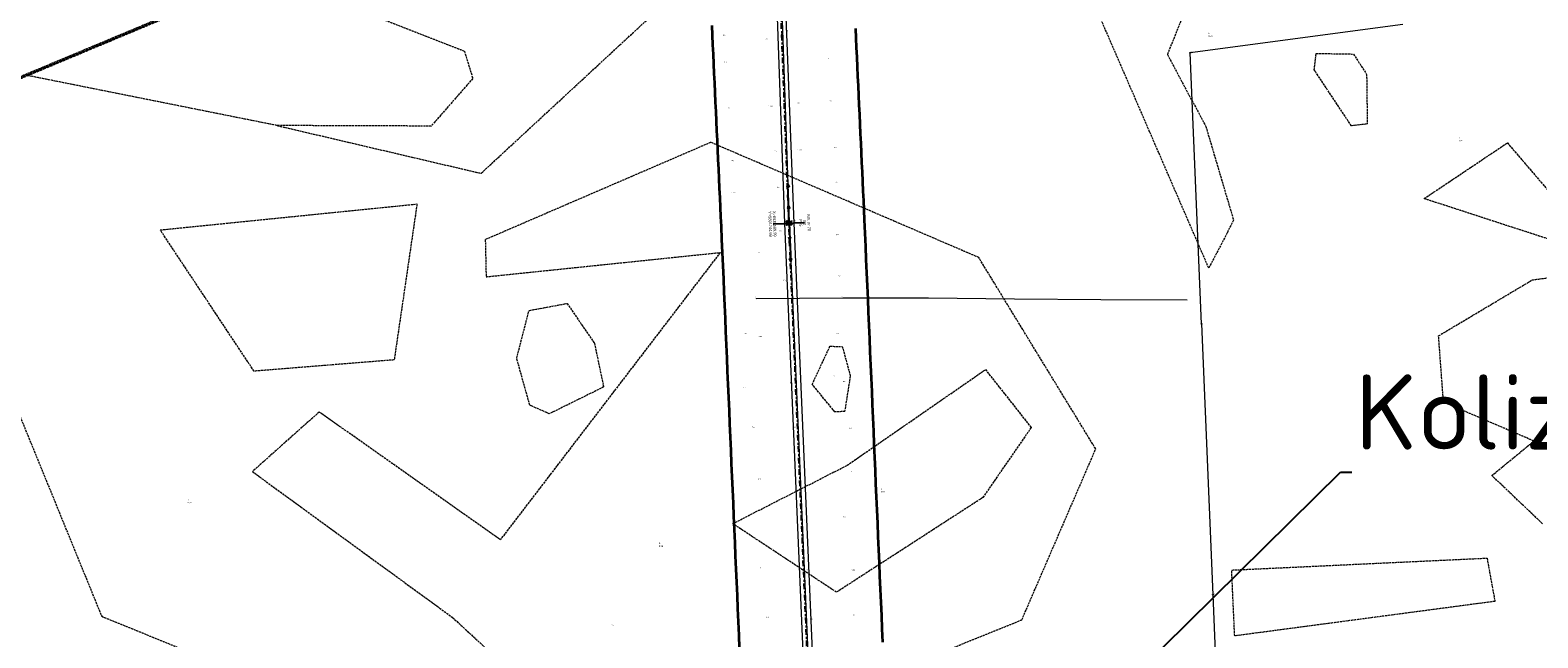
# Model space of a CAD drawing. Header units: metres. Extents: x 6524698 to 6533081, y 5883213 to 5896811.
# Tile 89 of 167: x 6528059 to 6529114, y 5891455 to 5891880. Entities that reach past the tile are written whole.
import ezdxf
from ezdxf import colors
from ezdxf.entities.mleader import LeaderData, LeaderLine
from ezdxf.enums import TextEntityAlignment as Align
from ezdxf.math import Vec2, Vec3

# ---------------------------------------------------------------- set-up
doc = ezdxf.new("R2010")
doc.units = ezdxf.units.M
doc.header["$MEASUREMENT"] = 0
for name, pattern in [('DASHDOT', [4, 2, -0.9, 0.2, -0.9]), ('mapa zasadnicza$0$1.5_0.5', [2, 1.5, -0.5]), ('mapa zasadnicza$0$1.5_1.0', [2.5, 1.5, -1]), ('mapa zasadnicza$0$219-500', [0]), ('mapa zasadnicza$0$egkk-500', [2, 1.5, -0.5]), ('mapa zasadnicza$0$egug-500', [1, 0.5, -0.5]), ('mapa zasadnicza$0$suep_wn_500', [0]), ('mapa zasadnicza$0$supp_500', [1, 0.5, -0.5])]:
    doc.linetypes.add(name, pattern=pattern)
doc.layers.get('0').update_dxf_attribs({"lineweight": 0})
doc.layers.add('@pomocnicza', color=3, linetype='Continuous', plot=False)
for name, color, linetype, lineweight in [('@Proj. słupy - blok', 1, 'Continuous', 15), ('@Proj. słupy - XY', 1, 'Continuous', 0), ('_trasa_os', 1, 'DASHDOT', 30), ('Sections span lengths and Marker Balls Plan', 7, 'Continuous', 0)]:
    doc.layers.add(name, color=color, linetype=linetype, lineweight=lineweight)
for name, color, linetype in [('@Proj. słupy - seria', 1, 'Continuous'), ('@Proj. słupy - wys.', 1, 'Continuous'), ('mapa zasadnicza$0$000 Inne (niezydentyfikowane)', 7, 'Continuous'), ('mapa zasadnicza$0$202-punkt graniczny', 7, 'Continuous'), ('mapa zasadnicza$0$202-punkt graniczny-Atr103', 7, 'Continuous'), ('mapa zasadnicza$0$209-oznaczenie konturu klasyfikacyjnego', 7, 'Continuous'), ('mapa zasadnicza$0$210-oznaczenie konturu użytku gruntowego', 7, 'Continuous'), ('mapa zasadnicza$0$211-numer działki ewidencyjnej', 7, 'Continuous'), ('mapa zasadnicza$0$216-obręb ewidencyjny', 7, 'Continuous'), ('mapa zasadnicza$0$217-kontur klasyfikacyjny', 7, 'Continuous'), ('mapa zasadnicza$0$218-kontur użytku gruntowego', 7, 'Continuous'), ('mapa zasadnicza$0$219-działka ewidencyjna', 7, 'Continuous'), ('mapa zasadnicza$0$pikieta naturalna', 7, 'Continuous'), ('mapa zasadnicza$0$pikieta naturalna-Atr2', 7, 'Continuous'), ('mapa zasadnicza$0$przewód elektroenergetyczny podziemny - ob. projektowany', 7, 'Continuous'), ('mapa zasadnicza$0$przewód elektroenergetyczny wysokiego napięcia', 7, 'Continuous'), ('mapa zasadnicza$0$przewód wodociągowy', 7, 'Continuous'), ('mapa zasadnicza$0$przewód wodociągowy-Atr1', 7, 'Continuous'), ('mapa zasadnicza$0$studnia kanalizacyjna', 7, 'Continuous'), ('mapa zasadnicza$0$studnia kanalizacyjna-Atr17', 7, 'Continuous'), ('mapa zasadnicza$0$słup przewodów napowietrznych', 7, 'Continuous'), ('mapa zasadnicza$0$zasuwa lub zawór', 7, 'Continuous'), ('mapa zasadnicza$0$zasuwa lub zawór-Atr17', 7, 'Continuous')]:
    doc.layers.add(name, color=color, linetype=linetype)
doc.styles.add('mapa zasadnicza$0$STANDARD', font='Working1250', dxfattribs={"width": 0.75})
doc.styles.add('Opis', font='ARIALN.TTF')
doc.styles.get("Standard").update_dxf_attribs({"font": 'arial.ttf'})

# ---------------------------------------------------------------- blocks, each defined once
blk = doc.blocks.new('mapa zasadnicza$0$202')
at = {"color": 0, "linetype": 'Continuous', "lineweight": 0}
blk.add_circle((0, 0), 0.25, dxfattribs=at)
blk = doc.blocks.new('mapa zasadnicza$0$US25')
at = {"linetype": 'Continuous', "lineweight": 0}
h = blk.add_hatch(color=0, dxfattribs=at)
edge = h.paths.add_edge_path()
edge.add_arc((0, 0), 0.2, 0, 360)
blk = doc.blocks.new('mapa zasadnicza$0$US15')
at = {"color": 0, "linetype": 'Continuous', "lineweight": 13}
blk.add_circle((0, 0), 0.25, dxfattribs=at)
blk = doc.blocks.new('mapa zasadnicza$0$PW01')
at = {"linetype": 'Continuous', "lineweight": 13}
h = blk.add_hatch(color=0, dxfattribs=at)
edge = h.paths.add_edge_path()
edge.add_arc((0, 0), 0.045, 0, 360)
blk = doc.blocks.new('mapa zasadnicza$0$SM05')
at = {"color": 0, "linetype": 'Continuous', "lineweight": 13}
blk.add_circle((0, 0), 0.25, dxfattribs=at)
blk = doc.blocks.new('mapa zasadnicza$0$SUEP3')
at = {"color": 0, "linetype": 'Continuous'}
for p, q in [((0, 0), (12.003, 0)), ((12.003, 0), (10.003, 0.75)), ((10.003, 0.75), (11.003, 0)), ((12.003, 0), (10.003, -0.75)), ((11.003, 0), (10.003, -0.75)), ((12.003, 0), (27.003, 0)), ((27.003, 0), (25.003, 0.75)), ((25.003, 0.75), (26.003, 0)), ((27.003, 0), (25.003, -0.75)), ((26.003, 0), (25.003, -0.75))]:
    blk.add_line(p, q, dxfattribs=at)
blk = doc.blocks.new('*U2350')
at = {"layer": '@Proj. słupy - blok', "color": 0}
for points in [[(-0.6, -0.6), (-2.8, -0.1), (-0.6, 0.6)], [(0, 0), (-2.8, -0.1)]]:
    blk.add_lwpolyline(points, dxfattribs=at)
blk.add_lwpolyline([(0.6, -0.6), (0.6, 0.6), (-0.6, 0.6), (-0.6, -0.6)], close=True, dxfattribs=at)
for centre, radius in [((-1.8, 1.1), 0.15), ((-2.8, -0.1), 0.05), ((-1.7, -1.3), 0.15)]:
    blk.add_circle(centre, radius, dxfattribs=at)
at = {"layer": '@Proj. słupy - seria', "color": 0, "insert": (11, 0.4), "char_height": 2, "attachment_point": 5, "rotation": 272.2904, "style": 'Opis', "bg_fill": 3, "box_fill_scale": 2.5, "bg_fill_color": 256, "bg_fill_transparency": 0}
blk.add_mtext_dynamic_manual_height_columns('B2', width=7, gutter_width=12.5, heights=[2.21], dxfattribs=at)
at = {"layer": '@Proj. słupy - XY', "color": 0, "linetype": 'Continuous', "insert": (-11.5, -0.5), "char_height": 2.5, "attachment_point": 5, "rotation": 272.2904, "style": 'Opis', "bg_fill": 3, "box_fill_scale": 1, "bg_fill_color": 256, "bg_fill_transparency": 0}
blk.add_mtext_dynamic_manual_height_columns('\\P', width=19.71, gutter_width=5.34, heights=[5.63], dxfattribs=at)
at = {"layer": '@pomocnicza'}
for p, q in [((11, 0.4), (3.5, 0.1)), ((-11, -0.4), (-3.5, -0.1))]:
    blk.add_line(p, q, dxfattribs=at)
at = {"layer": '@Proj. słupy - blok', "color": 0}
blk.add_lwpolyline([(1.7, 1.3), (-1.8, 1.1), (-1.7, -1.3), (1.8, -1.1)], close=True, dxfattribs=at)
for points in [[(-1.7, -1.3), (1.7, 1.3), (-1.8, 1.1), (1.8, -1.1)], [(0, 0), (2.8, 0.1), (3.6, 0.1)], [(2.8, 0.1), (0.6, -0.6), (0.6, 0.6), (2.8, 0.1)], [(3.6, 0.1), (0.6, 0.6), (0.6, -0.6), (3.6, 0.1)]]:
    blk.add_lwpolyline(points, dxfattribs=at)
for centre, radius in [((1.7, 1.3), 0.15), ((2.8, 0.1), 0.05), ((3.6, 0.1), 0.05), ((1.8, -1.1), 0.15)]:
    blk.add_circle(centre, radius, dxfattribs=at)
at = {"layer": '@Proj. słupy - seria', "color": 0, "style": 'Opis'}
blk.add_attdef('STAN', text='', height=2, rotation=272.2904, dxfattribs=at).set_placement((14, 0.6), align=Align.MIDDLE_CENTER)
at = {"layer": '@Proj. słupy - wys.', "color": 0, "insert": (8.2, 0.3), "char_height": 2, "attachment_point": 5, "rotation": 272.2904, "style": 'Opis'}
blk.add_mtext_dynamic_manual_height_columns('P+5', width=5.248, gutter_width=12.5, heights=[-2.03], dxfattribs=at)
at = {"layer": '@Proj. słupy - XY', "color": 0, "linetype": 'Continuous', "style": 'Opis'}
for tag, p in [('Y', (-13, -0.5)), ('X', (-10, -0.4))]:
    blk.add_attdef(tag, text='', height=2, rotation=272.2904, dxfattribs=at).set_placement(p, align=Align.MIDDLE_CENTER)

msp = doc.modelspace()

# ---------------------------------------------------------------- linework, layer by layer
at = {"layer": '_trasa_os', "linetype": 'DASHDOT', "ltscale": 2}
msp.add_lwpolyline([(6528782.648, 5889143.114), (6528759.048, 5889475.999), (6528740.683, 5889736.085), (6528715.689, 5890092.615), (6528697.481, 5890349.859), (6528661.411, 5890707.234), (6528627.314, 5891045.607), (6528605.382, 5891384.858), (6528589.986, 5891744.689), (6528580.198, 5892007.978)], dxfattribs=at)
at = {"layer": 'mapa zasadnicza$0$000 Inne (niezydentyfikowane)', "color": 7, "linetype": 'Continuous', "lineweight": 35, "flags": 128}
for points in [[(6528555.544, 5891447.389), (6528555.146, 5891456.616), (6528554.747, 5891465.843), (6528554.348, 5891475.071), (6528553.949, 5891484.298), (6528553.551, 5891493.525), (6528553.152, 5891502.752), (6528552.753, 5891511.979), (6528552.354, 5891521.206), (6528551.955, 5891530.433), (6528551.557, 5891539.66), (6528551.158, 5891548.888), (6528550.759, 5891558.115), (6528550.36, 5891567.342), (6528549.962, 5891576.569), (6528549.563, 5891585.796), (6528549.164, 5891595.023), (6528548.765, 5891604.25), (6528548.367, 5891613.477), (6528547.968, 5891622.704), (6528547.569, 5891631.932), (6528547.17, 5891641.159), (6528546.771, 5891650.386), (6528546.373, 5891659.613), (6528545.974, 5891668.84), (6528545.575, 5891678.067), (6528545.176, 5891687.294), (6528544.778, 5891696.521), (6528544.379, 5891705.749), (6528543.98, 5891714.976), (6528543.581, 5891724.203), (6528543.182, 5891733.43), (6528542.787, 5891742.576), (6528542.48, 5891749.185), (6528542.169, 5891755.875), (6528541.858, 5891762.565), (6528541.548, 5891769.254), (6528541.237, 5891775.944), (6528540.926, 5891782.634), (6528540.615, 5891789.324), (6528540.304, 5891796.014), (6528539.993, 5891802.703), (6528539.683, 5891809.393), (6528539.372, 5891816.083), (6528539.061, 5891822.773), (6528538.75, 5891829.463), (6528538.439, 5891836.152), (6528538.128, 5891842.842), (6528537.818, 5891849.532), (6528537.507, 5891856.222), (6528537.196, 5891862.912), (6528536.885, 5891869.601), (6528536.574, 5891876.291), (6528536.263, 5891882.981)], [(6528636.466, 5891880.933), (6528636.777, 5891874.243), (6528637.088, 5891867.553), (6528637.399, 5891860.863), (6528637.71, 5891854.173), (6528638.021, 5891847.484), (6528638.331, 5891840.794), (6528638.642, 5891834.104), (6528638.953, 5891827.414), (6528639.264, 5891820.724), (6528639.575, 5891814.035), (6528639.886, 5891807.345), (6528640.196, 5891800.655), (6528640.507, 5891793.965), (6528640.818, 5891787.275), (6528641.129, 5891780.586), (6528641.44, 5891773.896), (6528641.751, 5891767.206), (6528642.061, 5891760.516), (6528642.372, 5891753.826), (6528642.687, 5891747.056), (6528643.089, 5891737.748), (6528643.488, 5891728.521), (6528643.887, 5891719.293), (6528644.286, 5891710.066), (6528644.684, 5891700.839), (6528645.083, 5891691.612), (6528645.482, 5891682.385), (6528645.881, 5891673.158), (6528646.279, 5891663.931), (6528646.678, 5891654.704), (6528647.077, 5891645.476), (6528647.476, 5891636.249), (6528647.874, 5891627.022), (6528648.273, 5891617.795), (6528648.672, 5891608.568), (6528649.071, 5891599.341), (6528649.47, 5891590.114), (6528649.868, 5891580.887), (6528650.267, 5891571.659), (6528650.666, 5891562.432), (6528651.065, 5891553.205), (6528651.463, 5891543.978), (6528651.862, 5891534.751), (6528652.261, 5891525.524), (6528652.66, 5891516.297), (6528653.059, 5891507.07), (6528653.457, 5891497.843), (6528653.856, 5891488.615), (6528654.255, 5891479.388), (6528654.654, 5891470.161), (6528655.052, 5891460.934), (6528655.451, 5891451.707)]]:
    msp.add_lwpolyline(points, dxfattribs=at)
at = {"layer": 'mapa zasadnicza$0$216-obręb ewidencyjny', "color": 7, "linetype": 'mapa zasadnicza$0$1.5_1.0', "lineweight": 35, "flags": 128}
for points in [[(6528080.19, 5893144.58), (6528061.74, 5893201.21), (6528047.55, 5893241.88), (6528024.92, 5893315.29), (6528008.56, 5893361.13), (6527994.3, 5893412.78), (6527972.36, 5893501.34), (6527968.55, 5893513.63), (6527970.79, 5893518.44), (6527970.73, 5893522.51), (6527967.45, 5893552.31), (6527966.7, 5893563.53), (6527962.24, 5893630.13), (6528051.1, 5893681.86), (6528093.51, 5893704.95), (6528160.44, 5893751.29), (6528192.4, 5893787.97), (6528212.45, 5893801.88), (6528235.37, 5893817.79), (6528263.34, 5893839.22), (6528292.63, 5893867.35), (6528325.94, 5893899.11), (6528322.17, 5893903.05), (6528250.73, 5893995.91), (6528184.31, 5894083.49), (6528144.78, 5894142.59), (6528140.26, 5894150.17), (6528112.08, 5894189.3), (6528016.98, 5894319.35), (6528001.44, 5894344.63), (6527975.61, 5894386.54), (6527948.25, 5894431.11), (6527919.91, 5894480.01), (6527892.39, 5894527.5), (6527882.42, 5894543.56), (6527855.65, 5894587.93), (6527823.65, 5894640.97), (6527805.93, 5894633.3), (6527750.7, 5894622.26), (6527703.08, 5894611.82), (6527660.79, 5894602.88), (6527644.2, 5894599.12), (6527623.22, 5894594.36), (6527546.55, 5894577.52), (6527485.04, 5894564.12), (6527442.59, 5894555.97), (6527376.5, 5894538.97), (6527356.91, 5894534.04), (6527324.89, 5894525.35), (6527242.36, 5894508.66), (6527235, 5894507.23), (6527228.04, 5894506.29), (6527159.89, 5894496.69), (6527053.58, 5894471.18), (6527004.75, 5894459.61), (6526977.15, 5894360.97), (6526895.2, 5894390.7), (6526886.54, 5894409.25), (6526848.25, 5894423.17), (6526790.81, 5894405.63), (6526783.96, 5894403.77), (6526751.66, 5894393.24), (6526675.52, 5894369.12), (6526524.19, 5894423.84), (6526526.13, 5894397.23), (6526528.98, 5894342.85), (6526531.21, 5894300.39), (6526524.41, 5894296.52), (6526520.88, 5894294.84), (6526433.18, 5894243.61), (6526409.32, 5894231.32), (6526314.07, 5894204.53), (6526268.73, 5894188.91), (6526258.95, 5894183.01), (6526232.67, 5894174.45), (6526048.77, 5894185.58), (6526028.42, 5894185.14), (6525944.02, 5894189.55), (6525880.8, 5894192.86), (6525865.46, 5894208.87), (6525815.37, 5894268.24), (6525725.76, 5894354.61), (6525677.43, 5894405.04), (6525642.47, 5894443.85), (6525631.75, 5894455.74), (6525621.46, 5894467.17), (6525618.11, 5894470.89), (6525610.84, 5894478.96), (6525545.06, 5894551.99), (6525537.2, 5894560.72), (6525460.52, 5894338.76), (6525456.21, 5894326.33), (6525450.16, 5894308.9), (6525445.22, 5894294.63), (6525423.21, 5894231.15), (6525415.4, 5894208.63), (6525399.64, 5894161.49), (6525369.98, 5894072.79), (6525342.34, 5893997.91), (6525337.4, 5893981.36), (6525266.58, 5893924.52), (6525217.93, 5893885.48), (6525120.08, 5893806.06), (6525080.21, 5893781.94), (6525034.62, 5893753.64), (6524956.86, 5893706.08), (6524954.17, 5893701.72), (6524952.33, 5893698.77), (6524951.12, 5893696.84), (6524924.06, 5893653.68), (6524922.11, 5893650.61), (6524908.03, 5893628.41), (6524885.99, 5893594.37), (6524823.72, 5893494.6), (6524818.62, 5893484.85), (6524776.38, 5893404.01), (6524760.03, 5893372.45), (6524743.69, 5893340.87), (6524727.34, 5893309.3), (6524725.32, 5893305.6), (6524701.12, 5893258.79), (6524698.5, 5893253.75), (6524741.55, 5893198.86), (6524787.16, 5893135.47), (6524797.48, 5893113.55), (6524827.59, 5893049.65), (6524848.15, 5892993.16), (6524885, 5892891.94), (6524886.71, 5892887.25), (6524900.94, 5892860.83), (6524938.01, 5892801.88), (6524942.47, 5892794.78), (6524958.2, 5892763.24), (6524982.49, 5892709.34), (6524989.65, 5892692.64), (6525021.29, 5892644.7), (6525047.57, 5892607.1), (6525072.42, 5892559.28), (6525080.98, 5892544.34), (6525104.23, 5892503.81), (6525105.73, 5892501.2), (6525124.09, 5892461.96), (6525158, 5892390.4), (6525163.69, 5892366.6), (6525187.74, 5892266.07), (6525200.42, 5892203.7), (6525210.27, 5892167.69), (6525235.54, 5892075.31), (6525239, 5892035.46), (6525241.84, 5892018.03), (6525246.18, 5891943.28), (6525246.02, 5891937.6), (6525245.65, 5891924.05), (6525244.65, 5891887.35), (6525244.88, 5891861.21), (6525245.32, 5891811.32), (6525234.24, 5891649.83), (6525224.07, 5891546.78), (6525208.12, 5891507.31), (6525193.48, 5891471.08), (6525186.45, 5891448.59), (6525184.14, 5891444.14), (6525180.5, 5891437.11), (6525176.64, 5891433.3), (6525163.56, 5891420.57), (6525150.33, 5891406.73), (6525149.34, 5891405.88), (6525147.46, 5891404.1), (6525146.26, 5891402.89), (6525142.82, 5891399.45), (6525132.06, 5891389.06), (6525128.35, 5891385.34), (6525124.8, 5891381.67), (6525121.13, 5891378.06), (6525095.65, 5891351.83), (6525053.05, 5891307.97), (6525038.88, 5891292.8), (6525015.99, 5891261.95), (6524996.02, 5891237.19), (6524958.43, 5891186.61), (6524908.74, 5891119.69), (6524979.34, 5891082.37), (6525035.16, 5891054.09), (6525074.44, 5891035.78), (6525140.68, 5891002.24), (6525158.27, 5890993.31), (6525169.95, 5890987.37), (6525189.03, 5890979.26), (6525225.79, 5890963.63), (6525241.68, 5890952.94), (6525280.63, 5890926.71), (6525286.23, 5890923.62), (6525353.13, 5890886.67), (6525387.9, 5890862.89), (6525416.13, 5890848.06), (6525465.51, 5890821.53), (6525489.55, 5890809.17), (6525532.35, 5890788.13), (6525593.44, 5890757.92), (6525656.38, 5890722.42), (6525712.1, 5890690.97), (6525744.09, 5890674.26), (6525753.93, 5890669.12), (6525811.57, 5890638.94), (6525889.01, 5890598.56), (6525902.26, 5890595.95), (6525968.12, 5890559.29), (6526048.15, 5890515.81), (6526148.09, 5890465.98), (6526205.96, 5890434.59), (6526262.38, 5890404.11), (6526332.75, 5890374.64), (6526425.41, 5890334.29), (6526595.63, 5890279.11), (6526573.45, 5890132.21), (6526575.25, 5890133.06), (6526592.18, 5890129.32), (6526722.43, 5890098.71), (6526728.64, 5890098.03), (6526735.76, 5890098.07), (6526740.34, 5890097.85), (6526742.25, 5890097.45), (6526749.57, 5890095.95), (6526757.09, 5890094.4), (6526758.07, 5890090.77), (6526792.43, 5890086.11), (6526812.21, 5890083.05), (6526890.35, 5890080.91), (6526909.87, 5890084.83), (6526952.34, 5890094.44), (6526971.01, 5890104.38), (6526981, 5890111.26), (6526988.84, 5890116.67), (6527008.52, 5890134.26), (6527045.63, 5890148.55), (6527057.31, 5890152.25), (6527077.89, 5890166.68), (6527165.07, 5890215.69), (6527220.83, 5890245.22), (6527241.28, 5890253.87), (6527273.45, 5890274.12), (6527288.1, 5890288.63), (6527313.38, 5890308.14), (6527321.27, 5890314.22), (6527338.23, 5890321.73), (6527355.64, 5890331.57), (6527391.42, 5890349.92), (6527454.67, 5890547.02), (6527509.07, 5890729.27), (6527517.65, 5890758.02), (6527651.09, 5891150.82), (6527705.03, 5891299.34), (6527759.25, 5891463.12), (6527785.51, 5891547.1), (6527787.58, 5891553.86), (6527801.61, 5891598.79), (6527846.82, 5891746.29), (6528014.33, 5891830.31), (6528198.8, 5891907.55), (6528440.31, 5891996.73), (6528394.78, 5892128.68), (6528377.11, 5892179.95), (6528349.09, 5892260.65), (6528334.62, 5892315.93), (6528299.61, 5892411.02), (6528296.22, 5892421.59), (6528276.69, 5892498.16), (6528274.02, 5892507.32), (6528253.12, 5892581.84), (6528217.45, 5892695.43), (6528216.98, 5892718.27), (6528214.23, 5892726.13), (6528211.23, 5892742.29), (6528202.22, 5892766.07), (6528192.07, 5892792.85), (6528171.14, 5892860.59), (6528166.45, 5892875.8), (6528118.84, 5893029.51), (6528114.87, 5893046.22), (6528103.06, 5893080.73)], [(6528810.71, 5892032.32), (6528743.5, 5892026.91), (6528665.82, 5892020.2), (6528618.95, 5892016.86), (6528446.42, 5891995.98), (6528440.31, 5891996.73), (6528198.8, 5891907.55), (6528014.33, 5891830.31), (6527846.82, 5891746.29), (6527801.61, 5891598.79), (6527787.58, 5891553.86), (6527785.51, 5891547.1), (6527759.25, 5891463.12), (6527705.03, 5891299.34), (6527651.09, 5891150.82), (6527517.65, 5890758.02), (6527509.07, 5890729.27), (6527454.67, 5890547.02), (6527391.42, 5890349.92), (6527469.9, 5890380.85), (6527548.32, 5890411.76), (6527628.31, 5890449.47), (6527701.79, 5890487.35), (6527781.71, 5890531.45), (6527831.96, 5890559.17), (6527894.74, 5890596), (6527918.86, 5890538.44), (6527996.61, 5890364.36), (6528002.77, 5890340.12), (6528015.06, 5890276.2), (6528068.35, 5890122.94), (6528069.52, 5890117.74), (6528086.27, 5890073.01), (6528087.43, 5890069.91), (6528144.14, 5889918.51), (6528178.59, 5889821.74), (6528194.07, 5889776.62), (6528203.76, 5889751.35), (6528219.86, 5889705.13), (6528289.3, 5889557.06), (6528293.69, 5889548.36), (6528315.49, 5889501.75), (6528319.49, 5889494.06), (6528320.3, 5889498.78), (6528374.9, 5889392.75), (6528393.7, 5889357.37), (6528402.97, 5889333.92), (6528406.48, 5889321.22), (6528417.63, 5889287.69), (6528426.72, 5889250.74), (6528427.12, 5889249.1), (6528437.2, 5889208.11), (6528462.62, 5889141.48), (6528476.98, 5889088.52), (6528479.5, 5889060.26), (6528487.24, 5889042.5), (6528497.03, 5888999.3), (6528513.44, 5888948.22), (6528513.62, 5888944.51), (6528514.32, 5888935.53), (6528517.9, 5888889.57), (6528521.9, 5888874.59), (6528534.18, 5888828.64), (6528537.21, 5888800.87), (6528538.55, 5888788.67), (6528539.84, 5888759.55), (6528540.29, 5888749.47), (6528546.56, 5888728.63), (6528550.89, 5888720.89), (6528554.61, 5888714.22), (6528572.89, 5888682.85), (6528612.6, 5888606.5), (6528643.54, 5888542.38), (6528657.02, 5888506.94), (6528675.5, 5888460.67), (6528681.51, 5888445.9), (6528704.85, 5888377.17), (6528713.34, 5888354.12), (6528741.09, 5888278.42), (6528766.6, 5888207.14), (6528788.71, 5888147.82), (6528812.94, 5888083.84), (6528826.58, 5888045.33), (6528850.06, 5887982.04), (6528866.81, 5887934.63), (6528879.99, 5887896.72), (6528918.8, 5887790.89), (6528952.56, 5887701.57), (6529019.26, 5887707.89), (6529031.01, 5887709.01), (6529109.21, 5887715.92), (6529166.14, 5887721.78), (6529262.28, 5887731.31), (6529282.79, 5887731.14), (6529289.52, 5887663.25), (6529296.91, 5887588.72), (6529312.34, 5887533.26), (6529320.57, 5887503.67), (6529321.72, 5887480.33), (6529315.22, 5887418.55), (6529296.28, 5887374.9), (6529295.89, 5887348.38), (6529295.74, 5887344.56), (6529294.33, 5887253.59), (6529300.1, 5887247.3), (6529460.65, 5887265.28), (6529607.85, 5887282.19), (6529604.22, 5887244.37), (6529619.06, 5887245.53), (6529620.4, 5887245.61), (6529751.62, 5887253.65), (6529836.5, 5887258.86), (6529917.79, 5887263.83), (6530037.96, 5887271.18), (6530037.77, 5887311.55), (6530035.48, 5887465.82), (6530294.87, 5887497.94), (6530342.75, 5887503.87), (6530390.63, 5887509.81), (6530435.08, 5887515.31), (6530469.62, 5887519.59), (6530472.76, 5887520.14), (6530455.94, 5887633.47), (6530452.16, 5887659), (6530429.5, 5887800.32), (6530425.85, 5887820.62), (6530434.17, 5887821.11), (6530435.15, 5887821.09), (6530501.5, 5887826.49), (6530563.57, 5887831.54), (6530569.25, 5887832), (6530626.35, 5887836.71), (6530689.94, 5887841.95), (6530699.77, 5887842.77), (6530753.72, 5887845.97), (6530816.4, 5887849.69), (6530847.34, 5887851.53), (6530851.75, 5887851.79), (6530878, 5887853.36), (6530941.55, 5887857.17), (6531028.05, 5887862.36), (6531029.51, 5887862.54), (6531089.96, 5887870.11), (6531157.91, 5887878.61), (6531147.74, 5887927.21), (6531134.09, 5887992.44), (6531130.39, 5888022.23), (6531130.01, 5888024.33), (6531127.76, 5888039.49), (6531114.28, 5888108.63), (6531110.56, 5888127.5), (6531105.84, 5888172.24), (6531089.18, 5888214.66), (6531070.01, 5888263.46), (6531063.59, 5888283), (6531047.06, 5888328.03), (6531038.58, 5888352.41), (6531021.83, 5888400.87), (6531015.19, 5888413.6), (6531005.83, 5888460.28), (6531006, 5888467.6), (6531006.12, 5888486.87), (6531000.78, 5888546.56), (6530994.46, 5888582.13), (6530992.02, 5888587.87), (6530975.04, 5888631.61), (6530968.96, 5888647.12), (6530918.79, 5888737.7), (6530893.21, 5888788.19), (6530875.95, 5888835.79), (6530824.74, 5888967.12), (6530698.19, 5888957.37), (6530696.88, 5888957.26), (6530690.8, 5888956.75), (6530665.31, 5889016.21), (6530647.2, 5889058.57), (6530634.24, 5889085.41), (6530634.99, 5889106.79), (6530619.51, 5889109.25), (6530602.59, 5889110.21), (6530580.67, 5889109.48), (6530563.76, 5889105.91), (6530556.11, 5889102.91), (6530554.6, 5889108.92), (6530550.45, 5889111.73), (6530532.14, 5889151.93), (6530513.79, 5889192.45), (6530502.04, 5889258.4), (6530482.32, 5889287.2), (6530469.7, 5889327.04), (6530465.02, 5889440.31), (6530478.29, 5889507.42), (6530476.75, 5889539.74), (6530454.68, 5889579.85), (6530444.35, 5889666), (6530447.75, 5889689.9), (6530449.31, 5889721.21), (6530456.42, 5889744.94), (6530489.74, 5889803.92), (6530476.19, 5889829.67), (6530441.37, 5889895.14), (6530436.32, 5889900.67), (6530377.31, 5890013.31), (6530319.1, 5890126.26), (6530282.19, 5890186.6), (6530272.79, 5890201.79), (6530203.17, 5890307.87), (6530172.91, 5890358.56), (6530084.18, 5890524.8), (6530023.66, 5890630.14), (6529988.68, 5890702.02), (6529902.56, 5890854), (6529878.29, 5890895.67), (6529853.22, 5890939.23), (6529790.88, 5891059.39), (6529783.8, 5891073.31), (6529750.15, 5891126.7), (6529715.67, 5891191.31), (6529711.87, 5891220.22), (6529686.86, 5891413.55), (6529894.11, 5891526.79), (6529935.18, 5891550.85), (6529897.51, 5891589.82), (6529852.46, 5891637.21), (6529830.78, 5891658.8), (6529798.22, 5891693.91), (6529778.68, 5891710.68), (6529723.77, 5891769.55), (6529664.88, 5891829.87), (6529592.94, 5891899.3), (6529520.59, 5891969.98), (6529496.71, 5891996.9), (6529443.6, 5892048.07), (6529413.19, 5892074.88), (6529373, 5892116.29), (6529315.87, 5892175.4), (6529302.53, 5892163.8), (6529299.93, 5892161.54), (6529272.43, 5892137.61), (6529198.7, 5892096.25), (6529183.63, 5892087.79), (6529163.27, 5892079.55), (6529137.05, 5892069.83), (6529084.54, 5892065.08), (6528929.03, 5892047.18)]]:
    msp.add_lwpolyline(points, close=True, dxfattribs=at)
at = {"layer": 'mapa zasadnicza$0$217-kontur klasyfikacyjny', "color": 92, "linetype": 'mapa zasadnicza$0$egkk-500', "lineweight": 18, "flags": 128}
for points in [[(6528374.75, 5891779.61), (6528544.25, 5891936.45)], [(6528883.59, 5891713.32), (6528786.69, 5891937.01)], [(6528227.43, 5891918.12), (6528363.04, 5891865.13)], [(6528869.95, 5891901.23), (6528854.65, 5891862.64)], [(6528363.04, 5891865.13), (6528368.94, 5891845.95)], [(6528854.65, 5891862.64), (6528881.57, 5891812.34)], [(6528957.4, 5891851.95), (6528958.73, 5891863.5)], [(6528958.73, 5891863.5), (6528984.81, 5891863.06)], [(6528984.81, 5891863.06), (6528993.99, 5891848.84)], [(6528983.32, 5891812.84), (6528957.4, 5891851.95)], [(6528232.11, 5891813.04), (6528056.95, 5891848.15)], [(6528368.94, 5891845.95), (6528339.86, 5891812.66)], [(6528993.99, 5891848.84), (6528994.44, 5891814.17)], [(6528339.86, 5891812.66), (6528232.11, 5891813.04)], [(6528232.11, 5891813.04), (6528374.75, 5891779.61)], [(6528881.57, 5891812.34), (6528900.97, 5891746.74)], [(6528994.44, 5891814.17), (6528983.32, 5891812.84)], [(6528535.37, 5891801.27), (6528377.67, 5891733.22)], [(6528722.75, 5891720.72), (6528535.37, 5891801.27)], [(6529034.2, 5891761.92), (6529092.45, 5891800.93)], [(6529092.45, 5891800.93), (6529123.16, 5891764.97)], [(6528150.39, 5891740.02), (6528329.92, 5891758.15)], [(6528329.92, 5891758.15), (6528313.98, 5891649.09)], [(6529180.08, 5891714.42), (6529034.2, 5891761.92)], [(6528900.97, 5891746.74), (6528883.59, 5891713.32)], [(6528215.98, 5891641.18), (6528150.39, 5891740.02)], [(6528377.67, 5891733.22), (6528378.27, 5891707.23)], [(6528378.27, 5891707.23), (6528541.99, 5891724.21)], [(6528541.99, 5891724.21), (6528388.21, 5891523.3)], [(6528804.55, 5891586.8), (6528722.75, 5891720.72)], [(6529109.91, 5891705.07), (6529180.08, 5891714.42)], [(6529044.31, 5891665.96), (6529109.91, 5891705.07)], [(6528399.64, 5891650.18), (6528408.27, 5891683.64)], [(6528408.27, 5891683.64), (6528434.89, 5891688.58)], [(6528434.89, 5891688.58), (6528454, 5891660.74)], [(6528454, 5891660.74), (6528460.45, 5891630.13)], [(6529047.75, 5891619.55), (6529044.31, 5891665.96)], [(6528408.84, 5891617.41), (6528399.64, 5891650.18)], [(6528606.29, 5891631.97), (6528618.69, 5891658.61)], [(6528618.69, 5891658.61), (6528627.32, 5891658.49)], [(6528627.32, 5891658.49), (6528632.93, 5891637.96)], [(6528037.27, 5891646.5), (6528109.42, 5891469.72)], [(6528313.98, 5891649.09), (6528215.98, 5891641.18)], [(6528630.76, 5891575.37), (6528727.44, 5891642.28)], [(6528727.44, 5891642.28), (6528759.42, 5891601.75)], [(6528460.45, 5891630.13), (6528422.43, 5891611.36)], [(6528622.14, 5891612.67), (6528606.29, 5891631.97)], [(6528632.93, 5891637.96), (6528628.96, 5891613.02)], [(6529110.97, 5891592.31), (6529047.75, 5891619.55)], [(6528261.54, 5891612.63), (6528214.81, 5891570.94)], [(6528388.21, 5891523.3), (6528261.54, 5891612.63)], [(6528422.43, 5891611.36), (6528408.84, 5891617.41)], [(6528628.96, 5891613.02), (6528622.14, 5891612.67)], [(6528759.42, 5891601.75), (6528725.57, 5891552.76)], [(6528752.88, 5891467.23), (6528804.55, 5891586.8)], [(6529081.56, 5891568.17), (6529110.97, 5891592.31)], [(6528214.81, 5891570.94), (6528354.76, 5891468.92)], [(6528550.71, 5891534.53), (6528630.76, 5891575.37)], [(6529116.98, 5891534.49), (6529081.56, 5891568.17)], [(6528725.57, 5891552.76), (6528623.27, 5891486.55)], [(6528623.27, 5891486.55), (6528550.71, 5891534.53)], [(6528899.63, 5891502.06), (6529078.18, 5891510.43)], [(6528901.73, 5891455.98), (6528899.63, 5891502.06)], [(6529078.18, 5891510.43), (6529083.69, 5891480.16)], [(6529083.69, 5891480.16), (6528901.73, 5891455.98)], [(6528109.42, 5891469.72), (6528222.18, 5891423.64)], [(6528354.76, 5891468.92), (6528477.24, 5891355.59)], [(6528477.24, 5891355.59), (6528752.88, 5891467.23)]]:
    msp.add_lwpolyline(points, dxfattribs=at)
at = {"layer": 'mapa zasadnicza$0$218-kontur użytku gruntowego', "color": 3, "linetype": 'mapa zasadnicza$0$egug-500', "lineweight": 18, "flags": 128}
for points in [[(6528374.75, 5891779.61), (6528544.25, 5891936.45)], [(6528883.59, 5891713.32), (6528786.69, 5891937.01)], [(6528227.43, 5891918.12), (6528363.04, 5891865.13)], [(6528869.95, 5891901.23), (6528854.65, 5891862.64)], [(6528363.04, 5891865.13), (6528368.94, 5891845.95)], [(6528854.65, 5891862.64), (6528881.57, 5891812.34)], [(6528957.4, 5891851.95), (6528958.73, 5891863.5)], [(6528958.73, 5891863.5), (6528984.81, 5891863.06)], [(6528984.81, 5891863.06), (6528993.99, 5891848.84)], [(6528983.32, 5891812.84), (6528957.4, 5891851.95)], [(6528232.11, 5891813.04), (6528056.95, 5891848.15)], [(6528368.94, 5891845.95), (6528339.86, 5891812.66)], [(6528993.99, 5891848.84), (6528994.44, 5891814.17)], [(6528339.86, 5891812.66), (6528232.11, 5891813.04)], [(6528232.11, 5891813.04), (6528374.75, 5891779.61)], [(6528881.57, 5891812.34), (6528900.97, 5891746.74)], [(6528994.44, 5891814.17), (6528983.32, 5891812.84)], [(6528535.37, 5891801.27), (6528377.67, 5891733.22)], [(6528722.75, 5891720.72), (6528535.37, 5891801.27)], [(6529034.2, 5891761.92), (6529092.45, 5891800.93)], [(6529092.45, 5891800.93), (6529123.16, 5891764.97)], [(6528150.39, 5891740.02), (6528329.92, 5891758.15)], [(6528329.92, 5891758.15), (6528313.98, 5891649.09)], [(6529180.08, 5891714.42), (6529034.2, 5891761.92)], [(6528900.97, 5891746.74), (6528883.59, 5891713.32)], [(6528215.98, 5891641.18), (6528150.39, 5891740.02)], [(6528377.67, 5891733.22), (6528378.27, 5891707.23)], [(6528378.27, 5891707.23), (6528541.99, 5891724.21)], [(6528541.99, 5891724.21), (6528388.21, 5891523.3)], [(6528804.55, 5891586.8), (6528722.75, 5891720.72)], [(6529109.91, 5891705.07), (6529180.08, 5891714.42)], [(6529044.31, 5891665.96), (6529109.91, 5891705.07)], [(6528399.64, 5891650.18), (6528408.27, 5891683.64)], [(6528408.27, 5891683.64), (6528434.89, 5891688.58)], [(6528434.89, 5891688.58), (6528454, 5891660.74)], [(6528454, 5891660.74), (6528460.45, 5891630.13)], [(6529047.75, 5891619.55), (6529044.31, 5891665.96)], [(6528408.84, 5891617.41), (6528399.64, 5891650.18)], [(6528606.29, 5891631.97), (6528618.69, 5891658.61)], [(6528618.69, 5891658.61), (6528627.32, 5891658.49)], [(6528627.32, 5891658.49), (6528632.93, 5891637.96)], [(6528037.27, 5891646.5), (6528109.42, 5891469.72)], [(6528313.98, 5891649.09), (6528215.98, 5891641.18)], [(6528630.76, 5891575.37), (6528727.44, 5891642.28)], [(6528727.44, 5891642.28), (6528759.42, 5891601.75)], [(6528460.45, 5891630.13), (6528422.43, 5891611.36)], [(6528622.14, 5891612.67), (6528606.29, 5891631.97)], [(6528632.93, 5891637.96), (6528628.96, 5891613.02)], [(6529110.97, 5891592.31), (6529047.75, 5891619.55)], [(6528261.54, 5891612.63), (6528214.81, 5891570.94)], [(6528388.21, 5891523.3), (6528261.54, 5891612.63)], [(6528422.43, 5891611.36), (6528408.84, 5891617.41)], [(6528628.96, 5891613.02), (6528622.14, 5891612.67)], [(6528759.42, 5891601.75), (6528725.57, 5891552.76)], [(6528752.88, 5891467.23), (6528804.55, 5891586.8)], [(6529081.56, 5891568.17), (6529110.97, 5891592.31)], [(6528214.81, 5891570.94), (6528354.76, 5891468.92)], [(6528550.71, 5891534.53), (6528630.76, 5891575.37)], [(6529116.98, 5891534.49), (6529081.56, 5891568.17)], [(6528725.57, 5891552.76), (6528623.27, 5891486.55)], [(6528623.27, 5891486.55), (6528550.71, 5891534.53)], [(6528899.63, 5891502.06), (6529078.18, 5891510.43)], [(6528901.73, 5891455.98), (6528899.63, 5891502.06)], [(6529078.18, 5891510.43), (6529083.69, 5891480.16)], [(6529083.69, 5891480.16), (6528901.73, 5891455.98)], [(6528109.42, 5891469.72), (6528222.18, 5891423.64)], [(6528354.76, 5891468.92), (6528477.24, 5891355.59)], [(6528477.24, 5891355.59), (6528752.88, 5891467.23)]]:
    msp.add_lwpolyline(points, dxfattribs=at)
at = {"layer": 'mapa zasadnicza$0$219-działka ewidencyjna', "color": 7, "linetype": 'mapa zasadnicza$0$219-500', "lineweight": 18, "flags": 128}
for points in [[(6528198.8, 5891907.55), (6528014.33, 5891830.31)], [(6529019.34, 5891883.74), (6528870.65, 5891863.92)], [(6528878.52, 5891674.22), (6528870.65, 5891863.92)], [(6528878.52, 5891674.22), (6528886.39, 5891484.81)], [(6528886.39, 5891484.81), (6528894.59, 5891285.09)]]:
    msp.add_lwpolyline(points, dxfattribs=at)
at = {"layer": 'mapa zasadnicza$0$przewód elektroenergetyczny podziemny - ob. projektowany', "color": 1, "linetype": 'mapa zasadnicza$0$1.5_0.5', "lineweight": 18, "flags": 128}
msp.add_lwpolyline([(6527867.72, 5891856.04), (6527870.55, 5891856.87), (6527923.82, 5891786.03), (6528013.91, 5891831.22), (6528198.43, 5891908.48), (6528216.79, 5891915.26), (6528220.16, 5891919.4), (6528240.79, 5891928.79), (6528266.23, 5891936.42), (6528274.38, 5891936.52), (6528439.05, 5891997.33), (6528393.6, 5892129.02), (6528402.84, 5892136.39), (6528399.39, 5892140.65), (6528400.23, 5892141.38)], dxfattribs=at)
at = {"layer": 'mapa zasadnicza$0$przewód elektroenergetyczny wysokiego napięcia', "color": 1, "linetype": 'mapa zasadnicza$0$suep_wn_500', "lineweight": 18, "flags": 128}
for points in [[(6528580.98, 5892008), (6528590.2, 5891744.97)], [(6528590.2, 5891744.97), (6528605.7, 5891384.93)]]:
    msp.add_lwpolyline(points, dxfattribs=at)
at = {"layer": 'mapa zasadnicza$0$przewód wodociągowy', "color": 5, "linetype": 'Continuous', "lineweight": 18, "flags": 128}
msp.add_lwpolyline([(6528567, 5891692.13), (6528627.7, 5891692.48), (6528687.65, 5891692.55), (6528747.65, 5891691.83), (6528808.16, 5891691.26), (6528868.6, 5891691.04)], dxfattribs=at)
at = {"layer": 'mapa zasadnicza$0$słup przewodów napowietrznych', "color": 7, "linetype": 'mapa zasadnicza$0$supp_500', "lineweight": 18, "flags": 128}
for points in [[(6528591.89, 5891743.66), (6528588.47, 5891743.85), (6528588.56, 5891746.27), (6528591.92, 5891746.17)], [(6528588.47, 5891743.85), (6528591.92, 5891746.17)], [(6528591.89, 5891743.66), (6528588.56, 5891746.27)], [(6528591.89, 5891743.66), (6528591.92, 5891746.17)]]:
    msp.add_lwpolyline(points, dxfattribs=at)

# ---------------------------------------------------------------- block references
at = {"layer": 'mapa zasadnicza$0$202-punkt graniczny', "color": 7, "linetype": 'Continuous', "lineweight": 18}
for p in [(6528870.65, 5891863.92), (6528878.52, 5891674.22), (6528886.39, 5891484.81)]:
    msp.add_blockref('mapa zasadnicza$0$202', p, dxfattribs=at)
at = {"layer": 'mapa zasadnicza$0$pikieta naturalna', "color": 7, "linetype": 'Continuous', "lineweight": 13}
for p in [(6528543.03, 5891876.42), (6528572.17, 5891873.85), (6528587.27, 5891878.97), (6528615.93, 5891860.22), (6528543.8, 5891857.33), (6528594.8, 5891828.82), (6528617.51, 5891830.48), (6528546.31, 5891825.71), (6528575.96, 5891826.86), (6528620.54, 5891797.83), (6528548.9, 5891788.65), (6528578.73, 5891795.17), (6528595.99, 5891796.25), (6528559.03, 5891785.53), (6528550.08, 5891766.23), (6528580.51, 5891770.11), (6528621.24, 5891773.49), (6528592.67, 5891745.69), (6528582.13, 5891739.67), (6528622, 5891736.77), (6528567.22, 5891724.62), (6528584.91, 5891705), (6528623.73, 5891708.01), (6528558.06, 5891667.8), (6528568.47, 5891665.67), (6528622.28, 5891667.59), (6528557.27, 5891630.06), (6528589.86, 5891633.29), (6528626.85, 5891634.21), (6528563.54, 5891602.29), (6528592.18, 5891602.19), (6528630.94, 5891601.48), (6528567.55, 5891565.73), (6528632.2, 5891571.23), (6528566.64, 5891538.06), (6528598.76, 5891537.4), (6528626.72, 5891539.11), (6528568.54, 5891503.55), (6528601.3, 5891502.32), (6528633.54, 5891502.19), (6528633.62, 5891470.64), (6528573.1, 5891469.31), (6528603.85, 5891467.74)]:
    msp.add_blockref('mapa zasadnicza$0$PW01', p, dxfattribs=at)
at = {"layer": 'mapa zasadnicza$0$przewód elektroenergetyczny wysokiego napięcia', "color": 1, "linetype": 'Continuous', "lineweight": 18}
for rotation in [92.00799999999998, 272.465]:
    msp.add_blockref('mapa zasadnicza$0$SUEP3', (6528590.2, 5891744.97), dxfattribs=dict(at, rotation=rotation))
at = {"layer": 'mapa zasadnicza$0$studnia kanalizacyjna', "color": 34, "linetype": 'Continuous', "lineweight": 18}
msp.add_blockref('mapa zasadnicza$0$US15', (6528585.25, 5891877), dxfattribs=at)
at = {"layer": 'mapa zasadnicza$0$słup przewodów napowietrznych', "color": 7, "linetype": 'Continuous', "lineweight": 18}
for p in [(6528588.56, 5891746.27), (6528591.92, 5891746.17), (6528588.47, 5891743.85), (6528591.89, 5891743.66)]:
    msp.add_blockref('mapa zasadnicza$0$SM05', p, dxfattribs=at)
at = {"layer": 'mapa zasadnicza$0$zasuwa lub zawór', "color": 5, "linetype": 'Continuous', "lineweight": 18}
for p in [(6528567, 5891692.13), (6528627.7, 5891692.48)]:
    msp.add_blockref('mapa zasadnicza$0$US25', p, dxfattribs=at)

# ---------------------------------------------------------------- texts
at = {"layer": 'mapa zasadnicza$0$202-punkt graniczny-Atr103', "color": 7, "style": 'mapa zasadnicza$0$STANDARD', "width": 0.667}
for s, p in [('3285', (6528870.65, 5891863.92)), ('3283', (6528878.52, 5891674.22)), ('3289', (6528886.39, 5891484.81))]:
    msp.add_text(s, height=0.75, dxfattribs=at).set_placement(p)
at = {"layer": 'mapa zasadnicza$0$209-oznaczenie konturu klasyfikacyjnego', "color": 3, "linetype": 'Continuous', "lineweight": 18, "style": 'mapa zasadnicza$0$STANDARD', "width": 0.79}
for s, p in [('RIVa', (6528883.2, 5891876.21)), ('RIVa', (6529058.16, 5891802.95)), ('RIIIa', (6528654.3, 5891557.38)), ('RIVa', (6528169.35, 5891549.64)), ('RIIIb', (6528499.16, 5891519.28))]:
    msp.add_text(s, height=1, dxfattribs=at).set_placement(p, align=Align.TOP_LEFT)
at = {"layer": 'mapa zasadnicza$0$210-oznaczenie konturu użytku gruntowego', "color": 3, "linetype": 'Continuous', "lineweight": 18, "style": 'mapa zasadnicza$0$STANDARD', "width": 0.79}
for s, p in [('R', (6528883.2, 5891877.11)), ('R', (6529058.16, 5891803.85)), ('N', (6528621.17, 5891637.42)), ('R', (6528654.3, 5891558.28)), ('R', (6528169.35, 5891550.54)), ('R', (6528499.16, 5891520.18))]:
    msp.add_text(s, height=1, dxfattribs=at).set_placement(p)
at = {"layer": 'mapa zasadnicza$0$211-numer działki ewidencyjnej', "color": 7, "linetype": 'Continuous', "lineweight": 18, "style": 'mapa zasadnicza$0$STANDARD', "width": 0.79}
msp.add_text('168', height=1, dxfattribs=at).set_placement((6528465.88, 5891463.89), align=Align.TOP_LEFT)
at = {"layer": 'mapa zasadnicza$0$pikieta naturalna-Atr2', "color": 7, "style": 'mapa zasadnicza$0$STANDARD', "width": 0.667}
for s, p in [('80.8', (6528543.94, 5891875.9)), ('80.9', (6528573.68, 5891873.41)), ('81.1', (6528587.6, 5891878.93)), ('81.3', (6528617.01, 5891859.63)), ('81.4', (6528544.64, 5891856.99)), ('81.5', (6528595.78, 5891828.42)), ('81.3', (6528618.45, 5891829.93)), ('84.0', (6528547.29, 5891825.19)), ('82.8', (6528576.94, 5891826.34)), ('81.2', (6528621.48, 5891797.37)), ('85.9', (6528550, 5891788.11)), ('85.8', (6528559.67, 5891785.94)), ('83.9', (6528579.75, 5891794.78)), ('82.2', (6528597.16, 5891795.78)), ('85.0', (6528551.07, 5891765.79)), ('84.4', (6528581.63, 5891769.52)), ('81.8', (6528622.31, 5891773.03)), ('84.0', (6528593.38, 5891745.95)), ('83.9', (6528583.13, 5891739.12)), ('82.2', (6528623.18, 5891736.13)), ('83.9', (6528568.31, 5891724.15)), ('82.5', (6528585.84, 5891704.5)), ('82.1', (6528624.74, 5891707.45)), ('82.3', (6528559.02, 5891667.09)), ('82.0', (6528569.57, 5891665)), ('81.3', (6528623.43, 5891667.1)), ('81.9', (6528558.19, 5891629.59)), ('81.2', (6528590.78, 5891632.76)), ('80.6', (6528627.85, 5891633.6)), ('81.1', (6528564.44, 5891601.78)), ('79.9', (6528593.09, 5891601.75)), ('81.4', (6528632.07, 5891601.01)), ('81.0', (6528568.61, 5891565.21)), ('81.7', (6528633.26, 5891570.7)), ('81.2', (6528567.6, 5891537.56)), ('80.7', (6528599.76, 5891536.88)), ('81.0', (6528627.83, 5891538.65)), ('81.9', (6528569.64, 5891503.2)), ('81.1', (6528602.3, 5891501.76)), ('80.6', (6528634.59, 5891501.55)), ('80.8', (6528634.72, 5891470)), ('81.8', (6528574.18, 5891468.76)), ('81.8', (6528604.74, 5891467.25))]:
    msp.add_text(s, height=0.75, dxfattribs=at).set_placement(p)
at = {"layer": 'mapa zasadnicza$0$przewód wodociągowy-Atr1', "color": 5, "style": 'mapa zasadnicza$0$STANDARD', "width": 0.667}
for rotation, p in [(1.124, (6528592.37, 5891692.28)), (0.067, (6528631.78, 5891692.49)), (0.256, (6528772.17, 5891691.6))]:
    msp.add_text('wo', height=0.75, rotation=rotation, dxfattribs=at).set_placement(p, align=Align.MIDDLE_LEFT)
at = {"layer": 'mapa zasadnicza$0$studnia kanalizacyjna-Atr17', "color": 34, "style": 'mapa zasadnicza$0$STANDARD', "width": 0.667}
msp.add_text('k', height=0.75, dxfattribs=at).set_placement((6528583.49, 5891876.56))
at = {"layer": 'mapa zasadnicza$0$zasuwa lub zawór-Atr17', "color": 5, "style": 'mapa zasadnicza$0$STANDARD', "width": 0.667}
for p in [(6528566.41, 5891692.91), (6528626.94, 5891693.08)]:
    msp.add_text('w', height=0.75, dxfattribs=at).set_placement(p)

# ---------------------------------------------------------------- leaders
at = {"color": 5, "lineweight": 5}
ml = msp.add_multileader_mtext('Standard', dxfattribs=at)
ml.set_content('{\\fISOCPEUR|b0|i0|c238|p34;\\H1.051939x;\\C5;Kolizja WN-TPU nr 1}', color=256)
ml.set_leader_properties()
ml.build(insert=Vec2(0, 0))
ml.multileader.update_dxf_attribs({"has_text_frame": 1, "text_left_attachment_type": 4, "text_right_attachment_type": 4, "arrow_head_size": 15})
ctx = ml.context
ctx.base_point, ctx.char_height, ctx.arrow_head_size, ctx.plane_origin = Vec3(6528983.741, 5891570.54), 50, 15, Vec3(6529676.506, 5891154.549)
ctx.left_attachment, ctx.right_attachment = 4, 4
notes = []
notes.append((ctx, [(1, (1, 1, 0), (6528975.741, 5891570.54), (1, 0), 8, [(1, [(6528697.695, 5891296.137)], 0, [])])]))
ctx.mtext.insert, ctx.mtext.width, ctx.mtext.flow_direction = Vec3(6528985.741, 5891638.916), 700.96029, 5
for ctx, leaders in notes:
    for number, flags, end, landing, length, lines in leaders:
        leader = LeaderData()
        leader.index, (leader.has_last_leader_line, leader.has_dogleg_vector, leader.attachment_direction) = number, flags
        leader.last_leader_point, leader.dogleg_vector, leader.dogleg_length = Vec3(end), Vec3(landing), length
        for number, points, colour, breaks in lines:
            line = LeaderLine()
            line.index, line.vertices, line.color, line.breaks = number, Vec3.list(points), colors.encode_raw_color(colour), breaks
            leader.lines.append(line)
        ctx.leaders.append(leader)

# ---------------------------------------------------------------- next in the draw order: block references
msp.add_blockref('*U2350', (6528589.986, 5891744.689)).add_auto_attribs({'STAN': 'Istn. nr 70', 'Y': 'Y=5891744.69', 'X': 'X=6528589.99'})

# ---------------------------------------------------------------- next in the draw order: linework, layer by layer
at = {"layer": 'Sections span lengths and Marker Balls Plan', "color": 1, "flags": 128}
for points in [[(6528786.24, 5889143.367), (6528762.639, 5889476.253), (6528744.275, 5889736.338), (6528719.28, 5890092.868), (6528701.068, 5890350.167), (6528664.993, 5890707.595), (6528630.902, 5891045.904), (6528608.977, 5891385.052), (6528593.583, 5891744.832), (6528583.388, 5892009.419)], [(6528779.855, 5889142.917), (6528756.255, 5889475.801), (6528737.89, 5889735.889), (6528712.896, 5890092.418), (6528694.691, 5890349.62), (6528658.626, 5890706.953), (6528624.524, 5891045.376), (6528602.586, 5891384.708), (6528587.188, 5891744.577), (6528577.92, 5892006.949)]]:
    msp.add_lwpolyline(points, dxfattribs=at)

doc.saveas('drawing.dxf')
